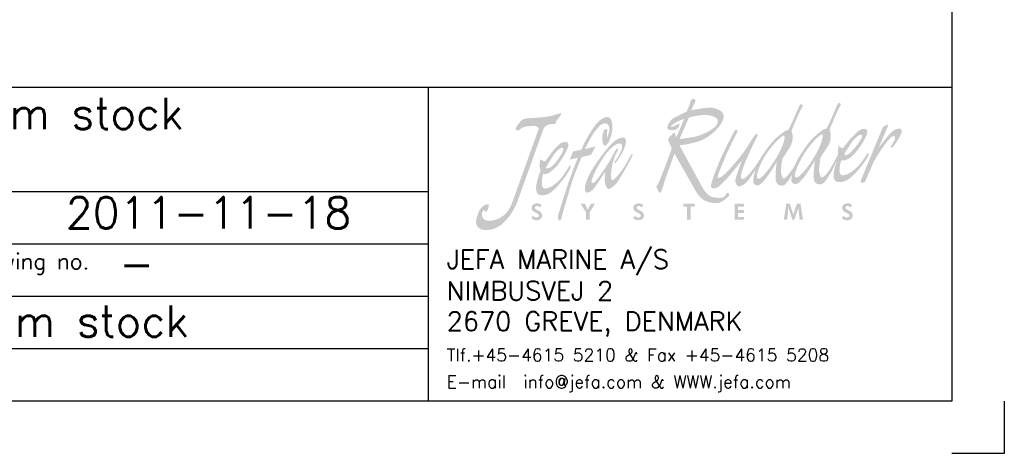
# Model space of a CAD drawing. Extents: x -1810 to 940, y -788 to 1212.
# Tile 2 of 4: x 0 to 940, y -788 to -373. Entities that reach past the tile are written whole.
import ezdxf

# ---------------------------------------------------------------- set-up
doc = ezdxf.new("R2010")
doc.units = 0
doc.header["$LTSCALE"] = 1.5
doc.layers.get('0').update_dxf_attribs({"linetype": 'CONTINUOUS'})
doc.layers.add('RAMME', color=7, linetype='CONTINUOUS')
doc.styles.add('ROMANS', font='romans')

# ---------------------------------------------------------------- blocks, each defined once
blk = doc.blocks.new('jefa rudder logo')
at = {"linetype": 'Continuous', "lineweight": 0}
h = blk.add_hatch(color=182, dxfattribs=at)
edge = h.paths.add_edge_path(flags=16)
edge.add_spline(control_points=[(28.946, 61.153), (29.136, 61.166), (28.946, 60.378), (28.384, 59.431), (28.384, 59.431), (27.823, 58.483), (27.165, 57.709), (26.919, 57.709), (26.919, 57.709), (26.675, 57.709), (26.858, 58.522), (27.417, 59.469), (27.417, 59.469), (27.978, 60.416), (28.791, 61.14), (28.946, 61.153)], knot_values=[0, 0, 0, 0, 0.25, 0.25, 0.25, 0.25, 0.5, 0.5, 0.5, 0.5, 0.75, 0.75, 0.75, 0.75, 1, 1, 1, 1], degree=3, periodic=0)
edge = h.paths.add_edge_path(flags=16)
edge.add_spline(control_points=[(29.952, 57.81), (30.196, 57.81), (30.853, 58.583), (31.415, 59.53), (31.415, 59.53), (31.976, 60.48), (32.167, 61.265), (31.976, 61.252), (31.976, 61.252), (31.821, 61.242), (31.034, 60.498), (30.472, 59.55), (30.472, 59.55), (30.323, 59.296), (29.533, 57.81), (29.952, 57.81)], knot_values=[0, 0, 0, 0, 0.25, 0.25, 0.25, 0.25, 0.5, 0.5, 0.5, 0.5, 0.75, 0.75, 0.75, 0.75, 1, 1, 1, 1], degree=3, periodic=0)
edge = h.paths.add_edge_path()
edge.add_spline(control_points=[(30.173, 59.439), (30.188, 59.472), (30.213, 59.515), (30.241, 59.563), (30.241, 59.563), (30.254, 59.588), (30.262, 59.604), (30.262, 59.604), (30.262, 59.604), (30.262, 59.604), (30.264, 59.604), (30.264, 59.604), (30.264, 59.604), (30.467, 59.947), (30.881, 60.561), (31.186, 60.876), (31.186, 60.876), (31.549, 61.255), (32.212, 61.78), (32.296, 61.689), (32.296, 61.689), (32.38, 61.595), (33.18, 63.561), (33.18, 63.561), (33.18, 63.561), (33.18, 63.561), (33.264, 63.812), (33.404, 63.746), (33.404, 63.746), (33.543, 63.68), (33.49, 63.569), (33.386, 63.429), (33.386, 63.429), (33.284, 63.292), (32.578, 61.638), (32.593, 61.623), (32.593, 61.623), (32.609, 61.608), (32.893, 60.96), (32.418, 60.244), (32.418, 60.244), (31.943, 59.527), (31.859, 59.378), (31.859, 59.378), (31.859, 59.378), (31.859, 59.378), (31.722, 58.514), (31.77, 58.227), (31.77, 58.227), (31.816, 57.955), (31.913, 57.78), (32.055, 57.849), (32.055, 57.849), (32.484, 58.059), (33.035, 59.223), (33.266, 59.654), (33.266, 59.654), (33.244, 59.898), (33.279, 60.124), (33.325, 60.389), (33.325, 60.389), (33.409, 60.272), (33.48, 60.185), (33.647, 60.14), (33.647, 60.14), (33.983, 60.607), (34.623, 61.364), (34.968, 61.58), (34.968, 61.58), (35.311, 61.793), (35.664, 61.704), (35.603, 61.41), (35.603, 61.41), (35.491, 60.848), (34.303, 58.946), (33.533, 59.19), (33.533, 59.19), (33.454, 59.047), (33.193, 57.983), (33.609, 57.991), (33.609, 57.991), (34.023, 57.996), (34.646, 58.39), (35.141, 59.058), (35.141, 59.058), (35.636, 59.728), (35.555, 59.766), (35.662, 59.774), (35.662, 59.774), (35.768, 59.779), (35.697, 59.568), (35.524, 59.281), (35.524, 59.281), (35.354, 59.002), (34.366, 57.602), (33.67, 57.485), (33.67, 57.485), (33.005, 57.358), (32.921, 57.655), (32.911, 57.986), (32.911, 57.986), (32.903, 58.288), (33.025, 58.743), (33.244, 59.263), (33.244, 59.263), (33.244, 59.263), (32.756, 58.306), (32.756, 58.306), (32.756, 58.306), (32.756, 58.306), (32.25, 57.401), (31.999, 57.31), (31.999, 57.31), (31.745, 57.216), (31.471, 57.272), (31.364, 57.589), (31.364, 57.589), (31.26, 57.904), (31.405, 59.256), (31.458, 59.22), (31.458, 59.22), (31.458, 59.22), (30.711, 57.97), (30.432, 57.691), (30.432, 57.691), (30.152, 57.412), (29.969, 57.16), (29.66, 57.366), (29.66, 57.366), (29.527, 57.452), (29.535, 57.724), (29.606, 58.047), (29.606, 58.047), (29.456, 57.782), (29.152, 57.277), (28.966, 57.208), (28.966, 57.208), (28.715, 57.117), (28.438, 57.173), (28.334, 57.488), (28.334, 57.488), (28.23, 57.803), (28.372, 59.154), (28.428, 59.118), (28.428, 59.118), (28.428, 59.118), (27.681, 57.871), (27.402, 57.592), (27.402, 57.592), (27.122, 57.313), (26.939, 57.061), (26.629, 57.264), (26.629, 57.264), (26.426, 57.396), (26.551, 57.965), (26.728, 58.476), (26.728, 58.476), (26.518, 58.151), (26.104, 57.531), (25.913, 57.368), (25.913, 57.368), (25.651, 57.147), (25.458, 57.089), (25.321, 57.13), (25.321, 57.13), (25.161, 57.175), (25.029, 57.483), (25.121, 57.772), (25.121, 57.772), (25.212, 58.064), (25.624, 59.207), (25.624, 59.207), (25.624, 59.207), (25.624, 59.207), (24.729, 58.052), (24.417, 57.721), (24.417, 57.721), (24.107, 57.389), (23.815, 57.109), (23.655, 57.028), (23.655, 57.028), (23.495, 56.947), (23.101, 56.838), (23.162, 57.229), (23.162, 57.229), (23.223, 57.62), (23.713, 58.824), (23.906, 59.276), (23.906, 59.276), (24.1, 59.731), (24.834, 61.173), (24.94, 61.359), (24.94, 61.359), (25.029, 61.519), (25.113, 61.793), (25.291, 61.514), (25.291, 61.514), (25.291, 61.514), (24.628, 60.241), (24.267, 59.378), (24.267, 59.378), (23.906, 58.514), (23.754, 58.163), (23.724, 58.021), (23.724, 58.021), (23.696, 57.882), (23.665, 57.752), (23.764, 57.772), (23.764, 57.772), (24.239, 57.866), (25.448, 59.421), (25.773, 59.845), (25.773, 59.845), (26.055, 60.239), (26.421, 60.876), (26.477, 60.945), (26.477, 60.945), (26.607, 61.105), (26.726, 61.356), (26.827, 61.275), (26.827, 61.275), (26.927, 61.196), (26.838, 61.074), (26.746, 60.914), (26.746, 60.914), (26.657, 60.754), (25.809, 58.961), (25.692, 58.534), (25.692, 58.534), (25.583, 58.133), (25.512, 57.963), (25.552, 57.831), (25.552, 57.831), (25.593, 57.701), (25.682, 57.561), (26.035, 57.922), (26.035, 57.922), (26.883, 58.793), (27.335, 59.926), (28.156, 60.777), (28.156, 60.777), (28.519, 61.153), (29.182, 61.679), (29.266, 61.587), (29.266, 61.587), (29.35, 61.496), (30.15, 63.459), (30.15, 63.459), (30.15, 63.459), (30.15, 63.459), (30.234, 63.711), (30.373, 63.647), (30.373, 63.647), (30.513, 63.581), (30.457, 63.47), (30.356, 63.33), (30.356, 63.33), (30.251, 63.19), (29.548, 61.537), (29.563, 61.521), (29.563, 61.521), (29.578, 61.506), (29.863, 60.861), (29.385, 60.145), (29.385, 60.145), (28.91, 59.426), (28.826, 59.276), (28.826, 59.276), (28.826, 59.276), (28.826, 59.276), (28.687, 58.407), (28.745, 58.123), (28.745, 58.123), (28.801, 57.843), (28.892, 57.683), (29.022, 57.749), (29.022, 57.749), (29.154, 57.815), (29.591, 58.392), (29.713, 58.598), (29.713, 58.598), (29.748, 58.659), (29.812, 58.773), (29.886, 58.905), (29.886, 58.905), (30.015, 59.225), (30.145, 59.461), (30.173, 59.439)], knot_values=[0, 0, 0, 0, 0.013889, 0.013889, 0.013889, 0.013889, 0.027778, 0.027778, 0.027778, 0.027778, 0.041667, 0.041667, 0.041667, 0.041667, 0.055556, 0.055556, 0.055556, 0.055556, 0.069444, 0.069444, 0.069444, 0.069444, 0.083333, 0.083333, 0.083333, 0.083333, 0.097222, 0.097222, 0.097222, 0.097222, 0.111111, 0.111111, 0.111111, 0.111111, 0.125, 0.125, 0.125, 0.125, 0.138889, 0.138889, 0.138889, 0.138889, 0.152778, 0.152778, 0.152778, 0.152778, 0.166667, 0.166667, 0.166667, 0.166667, 0.180556, 0.180556, 0.180556, 0.180556, 0.194444, 0.194444, 0.194444, 0.194444, 0.208333, 0.208333, 0.208333, 0.208333, 0.222222, 0.222222, 0.222222, 0.222222, 0.236111, 0.236111, 0.236111, 0.236111, 0.25, 0.25, 0.25, 0.25, 0.263889, 0.263889, 0.263889, 0.263889, 0.277778, 0.277778, 0.277778, 0.277778, 0.291667, 0.291667, 0.291667, 0.291667, 0.305556, 0.305556, 0.305556, 0.305556, 0.319444, 0.319444, 0.319444, 0.319444, 0.333333, 0.333333, 0.333333, 0.333333, 0.347222, 0.347222, 0.347222, 0.347222, 0.361111, 0.361111, 0.361111, 0.361111, 0.375, 0.375, 0.375, 0.375, 0.388889, 0.388889, 0.388889, 0.388889, 0.402778, 0.402778, 0.402778, 0.402778, 0.416667, 0.416667, 0.416667, 0.416667, 0.430556, 0.430556, 0.430556, 0.430556, 0.444444, 0.444444, 0.444444, 0.444444, 0.458333, 0.458333, 0.458333, 0.458333, 0.472222, 0.472222, 0.472222, 0.472222, 0.486111, 0.486111, 0.486111, 0.486111, 0.5, 0.5, 0.5, 0.5, 0.513889, 0.513889, 0.513889, 0.513889, 0.527778, 0.527778, 0.527778, 0.527778, 0.541667, 0.541667, 0.541667, 0.541667, 0.555556, 0.555556, 0.555556, 0.555556, 0.569444, 0.569444, 0.569444, 0.569444, 0.583333, 0.583333, 0.583333, 0.583333, 0.597222, 0.597222, 0.597222, 0.597222, 0.611111, 0.611111, 0.611111, 0.611111, 0.625, 0.625, 0.625, 0.625, 0.638889, 0.638889, 0.638889, 0.638889, 0.652778, 0.652778, 0.652778, 0.652778, 0.666667, 0.666667, 0.666667, 0.666667, 0.680556, 0.680556, 0.680556, 0.680556, 0.694444, 0.694444, 0.694444, 0.694444, 0.708333, 0.708333, 0.708333, 0.708333, 0.722222, 0.722222, 0.722222, 0.722222, 0.736111, 0.736111, 0.736111, 0.736111, 0.75, 0.75, 0.75, 0.75, 0.763889, 0.763889, 0.763889, 0.763889, 0.777778, 0.777778, 0.777778, 0.777778, 0.791667, 0.791667, 0.791667, 0.791667, 0.805556, 0.805556, 0.805556, 0.805556, 0.819444, 0.819444, 0.819444, 0.819444, 0.833333, 0.833333, 0.833333, 0.833333, 0.847222, 0.847222, 0.847222, 0.847222, 0.861111, 0.861111, 0.861111, 0.861111, 0.875, 0.875, 0.875, 0.875, 0.888889, 0.888889, 0.888889, 0.888889, 0.902778, 0.902778, 0.902778, 0.902778, 0.916667, 0.916667, 0.916667, 0.916667, 0.930556, 0.930556, 0.930556, 0.930556, 0.944444, 0.944444, 0.944444, 0.944444, 0.958333, 0.958333, 0.958333, 0.958333, 0.972222, 0.972222, 0.972222, 0.972222, 0.986111, 0.986111, 0.986111, 0.986111, 1, 1, 1, 1], degree=3, periodic=0)
edge = h.paths.add_edge_path(flags=16)
edge.add_spline(control_points=[(33.762, 59.68), (33.762, 59.68), (34.341, 60.698), (34.681, 60.998), (34.681, 60.998), (35.022, 61.295), (35.265, 61.331), (35.159, 60.998), (35.159, 60.998), (35.103, 60.825), (33.983, 59.182), (33.762, 59.68)], knot_values=[0, 0, 0, 0, 0.333333, 0.333333, 0.333333, 0.333333, 0.666667, 0.666667, 0.666667, 0.666667, 1, 1, 1, 1], degree=3, periodic=0)
edge = h.paths.add_edge_path()
edge.add_spline(control_points=[(21.222, 63.066), (21.222, 63.066), (21.486, 63.701), (21.486, 63.701), (21.486, 63.701), (21.486, 63.701), (21.501, 63.853), (21.544, 63.937), (21.544, 63.937), (21.587, 64.021), (21.74, 64.115), (21.798, 64.082), (21.798, 64.082), (21.857, 64.046), (21.984, 63.962), (21.9, 63.828), (21.9, 63.828), (21.816, 63.693), (21.577, 63.16), (21.577, 63.16), (21.577, 63.16), (21.577, 63.16), (22.982, 63.513), (23.49, 63.327), (23.49, 63.327), (23.998, 63.142), (24.371, 62.921), (24.067, 62.296), (24.067, 62.296), (23.762, 61.669), (22.931, 60.907), (22.078, 60.663), (22.078, 60.663), (21.222, 60.416), (20.648, 60.391), (20.648, 60.391), (20.648, 60.391), (20.648, 60.391), (22.459, 57.059), (22.459, 57.059), (22.459, 57.059), (22.865, 56.309), (23.259, 56.251), (23.51, 56.22), (23.51, 56.22), (23.785, 56.187), (24.107, 56.154), (24.262, 56.319), (24.262, 56.319), (24.361, 56.426), (24.364, 56.581), (24.448, 56.591), (24.448, 56.591), (24.531, 56.599), (24.684, 56.472), (24.575, 56.345), (24.575, 56.345), (24.465, 56.218), (24.016, 55.778), (23.627, 55.778), (23.627, 55.778), (23.236, 55.778), (22.469, 55.809), (21.984, 56.667), (21.984, 56.667), (21.984, 56.667), (20.251, 59.731), (20.251, 59.731), (20.251, 59.731), (20.251, 59.731), (19.479, 57.572), (19.479, 57.572), (19.479, 57.572), (19.479, 57.572), (19.319, 57.013), (19.258, 56.835), (19.258, 56.835), (19.2, 56.657), (19.116, 56.573), (19.04, 56.617), (19.04, 56.617), (18.964, 56.657), (18.92, 56.911), (18.87, 56.972), (18.87, 56.972), (18.819, 57.031), (18.766, 57.13), (18.862, 57.158), (18.862, 57.158), (18.959, 57.186), (20.076, 60.14), (20.041, 60.168), (20.041, 60.168), (19.98, 60.213), (19.7, 60.836), (19.741, 60.891), (19.741, 60.891), (19.893, 61.095), (20.061, 61.278), (20.259, 61.415), (20.259, 61.415), (20.295, 61.283), (20.343, 61.151), (20.401, 61.018), (20.401, 61.018), (20.401, 61.018), (21.036, 62.499), (21.036, 62.499), (21.036, 62.499), (21.036, 62.499), (20.521, 62.311), (20.361, 62.202), (20.361, 62.202), (20.198, 62.093), (19.929, 61.93), (19.944, 61.879), (19.944, 61.879), (19.962, 61.829), (20.208, 61.897), (20.35, 61.981), (20.35, 61.981), (20.495, 62.067), (20.63, 62.177), (20.648, 62.057), (20.648, 62.057), (20.663, 61.94), (20.579, 61.661), (20.249, 61.61), (20.249, 61.61), (19.919, 61.559), (19.733, 61.6), (19.69, 61.745), (19.69, 61.745), (19.649, 61.89), (19.853, 62.372), (20.223, 62.575), (20.223, 62.575), (20.597, 62.779), (21.222, 63.066), (21.222, 63.066)], knot_values=[0, 0, 0, 0, 0.028571, 0.028571, 0.028571, 0.028571, 0.057143, 0.057143, 0.057143, 0.057143, 0.085714, 0.085714, 0.085714, 0.085714, 0.114286, 0.114286, 0.114286, 0.114286, 0.142857, 0.142857, 0.142857, 0.142857, 0.171429, 0.171429, 0.171429, 0.171429, 0.2, 0.2, 0.2, 0.2, 0.228571, 0.228571, 0.228571, 0.228571, 0.257143, 0.257143, 0.257143, 0.257143, 0.285714, 0.285714, 0.285714, 0.285714, 0.314286, 0.314286, 0.314286, 0.314286, 0.342857, 0.342857, 0.342857, 0.342857, 0.371429, 0.371429, 0.371429, 0.371429, 0.4, 0.4, 0.4, 0.4, 0.428571, 0.428571, 0.428571, 0.428571, 0.457143, 0.457143, 0.457143, 0.457143, 0.485714, 0.485714, 0.485714, 0.485714, 0.514286, 0.514286, 0.514286, 0.514286, 0.542857, 0.542857, 0.542857, 0.542857, 0.571429, 0.571429, 0.571429, 0.571429, 0.6, 0.6, 0.6, 0.6, 0.628571, 0.628571, 0.628571, 0.628571, 0.657143, 0.657143, 0.657143, 0.657143, 0.685714, 0.685714, 0.685714, 0.685714, 0.714286, 0.714286, 0.714286, 0.714286, 0.742857, 0.742857, 0.742857, 0.742857, 0.771429, 0.771429, 0.771429, 0.771429, 0.8, 0.8, 0.8, 0.8, 0.828571, 0.828571, 0.828571, 0.828571, 0.857143, 0.857143, 0.857143, 0.857143, 0.885714, 0.885714, 0.885714, 0.885714, 0.914286, 0.914286, 0.914286, 0.914286, 0.942857, 0.942857, 0.942857, 0.942857, 0.971429, 0.971429, 0.971429, 0.971429, 1, 1, 1, 1], degree=3, periodic=0)
edge = h.paths.add_edge_path(flags=16)
edge.add_spline(control_points=[(20.655, 60.881), (20.655, 60.881), (21.399, 62.591), (21.399, 62.591), (21.399, 62.591), (21.412, 62.621), (22.629, 62.911), (23.109, 62.761), (23.109, 62.761), (23.592, 62.611), (23.856, 62.474), (23.609, 62.024), (23.609, 62.024), (23.363, 61.575), (22.263, 61.153), (21.918, 61.077), (21.918, 61.077), (21.57, 61.001), (20.655, 60.881), (20.655, 60.881)], knot_values=[0, 0, 0, 0, 0.2, 0.2, 0.2, 0.2, 0.4, 0.4, 0.4, 0.4, 0.6, 0.6, 0.6, 0.6, 0.8, 0.8, 0.8, 0.8, 1, 1, 1, 1], degree=3, periodic=0)
edge = h.paths.add_edge_path()
edge.add_spline(control_points=[(35.1, 57.64), (35.1, 57.64), (36.843, 61.852), (36.843, 61.852), (36.843, 61.852), (36.843, 61.852), (37.153, 62.019), (37.153, 62.019), (37.153, 62.019), (37.153, 62.019), (37.29, 62.103), (37.249, 61.956), (37.249, 61.956), (37.211, 61.808), (36.477, 60.162), (36.477, 60.162), (36.477, 60.162), (36.477, 60.162), (37.437, 61.491), (37.785, 61.628), (37.785, 61.628), (38.156, 61.77), (38.402, 61.752), (38.324, 61.42), (38.324, 61.42), (38.245, 61.09), (37.689, 60.274), (37.602, 60.228), (37.602, 60.228), (37.513, 60.18), (37.442, 60.279), (37.442, 60.279), (37.442, 60.279), (37.442, 60.279), (37.63, 60.533), (37.683, 60.645), (37.683, 60.645), (37.734, 60.754), (37.823, 60.937), (37.8, 61.023), (37.8, 61.023), (37.628, 61.666), (36.165, 59.2), (36.111, 59.07), (36.111, 59.07), (36.111, 59.07), (35.438, 57.539), (35.438, 57.539), (35.438, 57.539), (35.375, 57.396), (35.174, 57.374), (35.115, 57.404), (35.115, 57.404), (35.057, 57.434), (35.07, 57.569), (35.1, 57.64)], knot_values=[0, 0, 0, 0, 0.071429, 0.071429, 0.071429, 0.071429, 0.142857, 0.142857, 0.142857, 0.142857, 0.214286, 0.214286, 0.214286, 0.214286, 0.285714, 0.285714, 0.285714, 0.285714, 0.357143, 0.357143, 0.357143, 0.357143, 0.428571, 0.428571, 0.428571, 0.428571, 0.5, 0.5, 0.5, 0.5, 0.571429, 0.571429, 0.571429, 0.571429, 0.642857, 0.642857, 0.642857, 0.642857, 0.714286, 0.714286, 0.714286, 0.714286, 0.785714, 0.785714, 0.785714, 0.785714, 0.857143, 0.857143, 0.857143, 0.857143, 0.928571, 0.928571, 0.928571, 0.928571, 1, 1, 1, 1], degree=3, periodic=0)
edge = h.paths.add_edge_path()
edge.add_spline(control_points=[(15.657, 59.299), (15.954, 59.7), (16.322, 60.526), (15.895, 60.531), (15.895, 60.531), (15.682, 60.536), (15.146, 60.315), (14.435, 59.162), (14.435, 59.162), (13.726, 58.009), (13.688, 57.638), (13.655, 57.508), (13.655, 57.508), (13.622, 57.376), (13.696, 57.257), (13.94, 57.49), (13.94, 57.49), (14.186, 57.721), (14.867, 58.755), (15.083, 59.106), (15.083, 59.106), (15.334, 59.52), (15.624, 60.236), (15.745, 60.117), (15.745, 60.117), (15.801, 60.063), (15.702, 59.893), (15.56, 59.627), (15.56, 59.627), (15.281, 59.103), (15.006, 57.401), (15.385, 57.63), (15.385, 57.63), (15.692, 57.818), (16.261, 58.638), (16.469, 59.017), (16.469, 59.017), (16.678, 59.398), (16.784, 59.599), (16.784, 59.599), (16.784, 59.599), (16.784, 59.599), (17.008, 59.875), (16.906, 59.568), (16.906, 59.568), (16.802, 59.263), (15.86, 57.61), (15.636, 57.356), (15.636, 57.356), (15.413, 57.104), (15.128, 56.871), (14.986, 56.901), (14.986, 56.901), (14.844, 56.932), (14.686, 57.338), (14.702, 57.633), (14.702, 57.633), (14.717, 57.925), (14.745, 58.275), (14.745, 58.275), (14.745, 58.275), (14.745, 58.275), (14.186, 57.419), (13.914, 57.036), (13.914, 57.036), (13.64, 56.65), (13.218, 56.497), (13.155, 56.726), (13.155, 56.726), (13.091, 56.954), (13.071, 57.498), (13.879, 58.727), (13.879, 58.727), (14.686, 59.959), (15.347, 60.698), (15.766, 60.899), (15.766, 60.899), (16.187, 61.102), (16.355, 61.013), (16.393, 60.782), (16.393, 60.782), (16.431, 60.549), (16.228, 59.949), (15.936, 59.499), (15.936, 59.499), (15.644, 59.05), (15.578, 58.971), (15.502, 58.958), (15.502, 58.958), (15.392, 58.946), (15.596, 59.215), (15.657, 59.299)], knot_values=[0, 0, 0, 0, 0.043478, 0.043478, 0.043478, 0.043478, 0.086957, 0.086957, 0.086957, 0.086957, 0.130435, 0.130435, 0.130435, 0.130435, 0.173913, 0.173913, 0.173913, 0.173913, 0.217391, 0.217391, 0.217391, 0.217391, 0.26087, 0.26087, 0.26087, 0.26087, 0.304348, 0.304348, 0.304348, 0.304348, 0.347826, 0.347826, 0.347826, 0.347826, 0.391304, 0.391304, 0.391304, 0.391304, 0.434783, 0.434783, 0.434783, 0.434783, 0.478261, 0.478261, 0.478261, 0.478261, 0.521739, 0.521739, 0.521739, 0.521739, 0.565217, 0.565217, 0.565217, 0.565217, 0.608696, 0.608696, 0.608696, 0.608696, 0.652174, 0.652174, 0.652174, 0.652174, 0.695652, 0.695652, 0.695652, 0.695652, 0.73913, 0.73913, 0.73913, 0.73913, 0.782609, 0.782609, 0.782609, 0.782609, 0.826087, 0.826087, 0.826087, 0.826087, 0.869565, 0.869565, 0.869565, 0.869565, 0.913043, 0.913043, 0.913043, 0.913043, 0.956522, 0.956522, 0.956522, 0.956522, 1, 1, 1, 1], degree=3, periodic=0)
edge = h.paths.add_edge_path()
edge.add_spline(control_points=[(12.847, 60.041), (13.198, 60.897), (13.703, 61.671), (13.995, 62.045), (13.995, 62.045), (14.29, 62.415), (14.808, 62.768), (15.09, 62.586), (15.09, 62.586), (15.372, 62.403), (15.385, 61.544), (15.151, 60.945), (15.151, 60.945), (14.915, 60.343), (14.803, 60.371), (14.689, 60.35), (14.689, 60.35), (14.575, 60.33), (14.47, 60.848), (14.503, 61.102), (14.503, 61.102), (14.539, 61.359), (14.613, 61.628), (14.783, 61.686), (14.783, 61.686), (14.953, 61.745), (14.915, 61.557), (14.884, 61.356), (14.884, 61.356), (14.856, 61.156), (14.9, 60.978), (14.9, 60.978), (14.9, 60.978), (14.9, 60.978), (15.133, 61.521), (15.062, 61.821), (15.062, 61.821), (14.989, 62.118), (14.658, 62.334), (14.191, 61.826), (14.191, 61.826), (13.726, 61.318), (13.368, 60.564), (13.129, 60.091), (13.129, 60.091), (13.129, 60.091), (13.983, 60.295), (13.983, 60.295), (13.983, 60.295), (13.983, 60.295), (13.625, 59.637), (13.625, 59.637), (13.625, 59.637), (13.625, 59.637), (12.875, 59.446), (12.875, 59.446), (12.875, 59.446), (12.875, 59.446), (12.273, 58.115), (11.956, 57.008), (11.956, 57.008), (11.636, 55.9), (11.321, 54.884), (11.303, 54.737), (11.303, 54.737), (11.285, 54.592), (11.201, 54.364), (11.11, 54.384), (11.11, 54.384), (11.019, 54.404), (10.96, 54.526), (10.98, 54.714), (10.98, 54.714), (11.003, 54.902), (11.73, 57.117), (11.808, 57.381), (11.808, 57.381), (11.887, 57.643), (12.563, 59.395), (12.563, 59.395), (12.563, 59.395), (12.563, 59.395), (11.923, 59.245), (11.923, 59.245), (11.923, 59.245), (11.923, 59.245), (12.177, 59.888), (12.177, 59.888), (12.177, 59.888), (12.177, 59.888), (12.847, 60.041), (12.847, 60.041)], knot_values=[0, 0, 0, 0, 0.043478, 0.043478, 0.043478, 0.043478, 0.086957, 0.086957, 0.086957, 0.086957, 0.130435, 0.130435, 0.130435, 0.130435, 0.173913, 0.173913, 0.173913, 0.173913, 0.217391, 0.217391, 0.217391, 0.217391, 0.26087, 0.26087, 0.26087, 0.26087, 0.304348, 0.304348, 0.304348, 0.304348, 0.347826, 0.347826, 0.347826, 0.347826, 0.391304, 0.391304, 0.391304, 0.391304, 0.434783, 0.434783, 0.434783, 0.434783, 0.478261, 0.478261, 0.478261, 0.478261, 0.521739, 0.521739, 0.521739, 0.521739, 0.565217, 0.565217, 0.565217, 0.565217, 0.608696, 0.608696, 0.608696, 0.608696, 0.652174, 0.652174, 0.652174, 0.652174, 0.695652, 0.695652, 0.695652, 0.695652, 0.73913, 0.73913, 0.73913, 0.73913, 0.782609, 0.782609, 0.782609, 0.782609, 0.826087, 0.826087, 0.826087, 0.826087, 0.869565, 0.869565, 0.869565, 0.869565, 0.913043, 0.913043, 0.913043, 0.913043, 0.956522, 0.956522, 0.956522, 0.956522, 1, 1, 1, 1], degree=3, periodic=0)
edge = h.paths.add_edge_path()
edge.add_spline(control_points=[(9.576, 59.296), (9.662, 59.185), (9.799, 59.139), (9.97, 59.098), (9.97, 59.098), (10.287, 59.573), (10.841, 60.302), (11.179, 60.526), (11.179, 60.526), (11.514, 60.749), (11.869, 60.67), (11.821, 60.376), (11.821, 60.376), (11.773, 60.084), (11.123, 58.844), (10.597, 58.44), (10.597, 58.44), (10.351, 58.25), (10.157, 58.026), (9.827, 58.118), (9.827, 58.118), (9.754, 57.975), (9.533, 56.916), (9.947, 56.934), (9.947, 56.934), (10.361, 56.954), (10.97, 57.361), (11.443, 58.039), (11.443, 58.039), (11.913, 58.715), (11.831, 58.75), (11.938, 58.76), (11.938, 58.76), (12.045, 58.771), (11.994, 58.55), (11.816, 58.27), (11.816, 58.27), (11.638, 57.988), (10.688, 56.581), (10.025, 56.436), (10.025, 56.436), (9.362, 56.291), (9.268, 56.584), (9.248, 56.909), (9.248, 56.909), (9.225, 57.236), (9.357, 57.749), (9.594, 58.334), (9.594, 58.334), (9.497, 58.671), (9.528, 58.951), (9.576, 59.296)], knot_values=[0, 0, 0, 0, 0.076923, 0.076923, 0.076923, 0.076923, 0.153846, 0.153846, 0.153846, 0.153846, 0.230769, 0.230769, 0.230769, 0.230769, 0.307692, 0.307692, 0.307692, 0.307692, 0.384615, 0.384615, 0.384615, 0.384615, 0.461538, 0.461538, 0.461538, 0.461538, 0.538462, 0.538462, 0.538462, 0.538462, 0.615385, 0.615385, 0.615385, 0.615385, 0.692308, 0.692308, 0.692308, 0.692308, 0.769231, 0.769231, 0.769231, 0.769231, 0.846154, 0.846154, 0.846154, 0.846154, 0.923077, 0.923077, 0.923077, 0.923077, 1, 1, 1, 1], degree=3, periodic=0)
edge = h.paths.add_edge_path(flags=16)
edge.add_spline(control_points=[(10.038, 58.611), (10.038, 58.611), (10.582, 59.637), (10.912, 59.941), (10.912, 59.941), (11.242, 60.249), (11.486, 60.289), (11.389, 59.957), (11.389, 59.957), (11.295, 59.624), (10.701, 58.837), (10.465, 58.679), (10.465, 58.679), (10.272, 58.55), (10.102, 58.476), (10.038, 58.611)], knot_values=[0, 0, 0, 0, 0.25, 0.25, 0.25, 0.25, 0.5, 0.5, 0.5, 0.5, 0.75, 0.75, 0.75, 0.75, 1, 1, 1, 1], degree=3, periodic=0)
edge = h.paths.add_edge_path()
edge.add_spline(control_points=[(9.215, 61.933), (8.862, 61.887), (8.435, 61.956), (8.128, 61.773), (8.128, 61.773), (7.968, 61.679), (7.892, 61.557), (7.808, 61.549), (7.808, 61.549), (7.727, 61.542), (7.564, 61.671), (7.645, 61.793), (7.645, 61.793), (7.729, 61.915), (7.971, 62.304), (8.133, 62.408), (8.133, 62.408), (8.298, 62.509), (8.532, 62.545), (8.735, 62.547), (8.735, 62.547), (8.938, 62.55), (10.025, 62.626), (10.391, 62.713), (10.391, 62.713), (10.757, 62.799), (11.097, 62.923), (11.097, 62.923), (11.097, 62.923), (11.097, 62.923), (11.234, 63.01), (11.232, 62.868), (11.232, 62.868), (11.229, 62.728), (10.869, 62.393), (10.825, 62.271), (10.825, 62.271), (10.782, 62.149), (10.841, 62.037), (10.617, 62.075), (10.617, 62.075), (10.394, 62.111), (9.944, 61.999), (9.83, 61.679), (9.83, 61.679), (9.83, 61.679), (7.714, 55.781), (7.714, 55.781), (7.714, 55.781), (7.597, 55.456), (6.871, 54.011), (5.832, 53.713), (5.832, 53.713), (4.793, 53.416), (4.465, 53.917), (4.468, 54.257), (4.468, 54.257), (4.473, 54.6), (4.691, 55.237), (4.93, 55.453), (4.93, 55.453), (5.171, 55.672), (5.504, 55.796), (5.479, 55.555), (5.479, 55.555), (5.456, 55.314), (5.291, 54.958), (5.202, 55.113), (5.202, 55.113), (5.11, 55.265), (5.034, 55.207), (4.971, 55.065), (4.971, 55.065), (4.907, 54.922), (4.902, 54.409), (5.408, 54.376), (5.408, 54.376), (5.916, 54.343), (6.901, 54.58), (7.333, 55.786), (7.333, 55.786), (7.333, 55.786), (9.444, 61.681), (9.444, 61.681), (9.444, 61.681), (9.497, 61.826), (9.215, 61.933), (9.215, 61.933)], knot_values=[0, 0, 0, 0, 0.045455, 0.045455, 0.045455, 0.045455, 0.090909, 0.090909, 0.090909, 0.090909, 0.136364, 0.136364, 0.136364, 0.136364, 0.181818, 0.181818, 0.181818, 0.181818, 0.227273, 0.227273, 0.227273, 0.227273, 0.272727, 0.272727, 0.272727, 0.272727, 0.318182, 0.318182, 0.318182, 0.318182, 0.363636, 0.363636, 0.363636, 0.363636, 0.409091, 0.409091, 0.409091, 0.409091, 0.454545, 0.454545, 0.454545, 0.454545, 0.5, 0.5, 0.5, 0.5, 0.545455, 0.545455, 0.545455, 0.545455, 0.590909, 0.590909, 0.590909, 0.590909, 0.636364, 0.636364, 0.636364, 0.636364, 0.681818, 0.681818, 0.681818, 0.681818, 0.727273, 0.727273, 0.727273, 0.727273, 0.772727, 0.772727, 0.772727, 0.772727, 0.818182, 0.818182, 0.818182, 0.818182, 0.863636, 0.863636, 0.863636, 0.863636, 0.909091, 0.909091, 0.909091, 0.909091, 0.954545, 0.954545, 0.954545, 0.954545, 1, 1, 1, 1], degree=3, periodic=0)
h = blk.add_hatch(color=8, dxfattribs=at)
edge = h.paths.add_edge_path()
edge.add_spline(control_points=[(33.574, 54.61), (33.574, 54.61), (33.726, 54.783), (33.726, 54.783), (33.726, 54.783), (33.746, 54.734), (33.777, 54.699), (33.82, 54.671), (33.82, 54.671), (33.861, 54.643), (33.909, 54.63), (33.962, 54.63), (33.962, 54.63), (34.026, 54.63), (34.077, 54.646), (34.115, 54.676), (34.115, 54.676), (34.153, 54.707), (34.171, 54.747), (34.171, 54.798), (34.171, 54.798), (34.171, 54.859), (34.11, 54.92), (33.985, 54.978), (33.985, 54.978), (33.945, 54.999), (33.914, 55.014), (33.889, 55.027), (33.889, 55.027), (33.777, 55.085), (33.701, 55.141), (33.658, 55.197), (33.658, 55.197), (33.614, 55.253), (33.592, 55.319), (33.592, 55.397), (33.592, 55.397), (33.592, 55.502), (33.635, 55.588), (33.718, 55.656), (33.718, 55.656), (33.802, 55.725), (33.909, 55.758), (34.044, 55.758), (34.044, 55.758), (34.12, 55.758), (34.188, 55.745), (34.244, 55.717), (34.244, 55.717), (34.3, 55.692), (34.351, 55.649), (34.392, 55.59), (34.392, 55.59), (34.392, 55.59), (34.232, 55.435), (34.232, 55.435), (34.232, 55.435), (34.211, 55.474), (34.186, 55.502), (34.155, 55.519), (34.155, 55.519), (34.122, 55.537), (34.084, 55.547), (34.039, 55.547), (34.039, 55.547), (33.985, 55.547), (33.942, 55.535), (33.909, 55.507), (33.909, 55.507), (33.876, 55.479), (33.858, 55.443), (33.858, 55.4), (33.858, 55.4), (33.858, 55.334), (33.924, 55.27), (34.056, 55.215), (34.056, 55.215), (34.082, 55.204), (34.102, 55.197), (34.117, 55.189), (34.117, 55.189), (34.224, 55.141), (34.305, 55.082), (34.359, 55.021), (34.359, 55.021), (34.409, 54.958), (34.435, 54.887), (34.435, 54.808), (34.435, 54.808), (34.435, 54.689), (34.394, 54.592), (34.313, 54.521), (34.313, 54.521), (34.232, 54.45), (34.12, 54.414), (33.983, 54.414), (33.983, 54.414), (33.884, 54.414), (33.8, 54.43), (33.731, 54.465), (33.731, 54.465), (33.66, 54.498), (33.609, 54.547), (33.574, 54.61)], knot_values=[0, 0, 0, 0, 0.038462, 0.038462, 0.038462, 0.038462, 0.076923, 0.076923, 0.076923, 0.076923, 0.115385, 0.115385, 0.115385, 0.115385, 0.153846, 0.153846, 0.153846, 0.153846, 0.192308, 0.192308, 0.192308, 0.192308, 0.230769, 0.230769, 0.230769, 0.230769, 0.269231, 0.269231, 0.269231, 0.269231, 0.307692, 0.307692, 0.307692, 0.307692, 0.346154, 0.346154, 0.346154, 0.346154, 0.384615, 0.384615, 0.384615, 0.384615, 0.423077, 0.423077, 0.423077, 0.423077, 0.461538, 0.461538, 0.461538, 0.461538, 0.5, 0.5, 0.5, 0.5, 0.538462, 0.538462, 0.538462, 0.538462, 0.576923, 0.576923, 0.576923, 0.576923, 0.615385, 0.615385, 0.615385, 0.615385, 0.653846, 0.653846, 0.653846, 0.653846, 0.692308, 0.692308, 0.692308, 0.692308, 0.730769, 0.730769, 0.730769, 0.730769, 0.769231, 0.769231, 0.769231, 0.769231, 0.807692, 0.807692, 0.807692, 0.807692, 0.846154, 0.846154, 0.846154, 0.846154, 0.884615, 0.884615, 0.884615, 0.884615, 0.923077, 0.923077, 0.923077, 0.923077, 0.961538, 0.961538, 0.961538, 0.961538, 1, 1, 1, 1], degree=3, periodic=0)
edge = h.paths.add_edge_path()
edge.add_spline(control_points=[(28.951, 54.447), (28.951, 54.447), (29.144, 55.728), (29.144, 55.728), (29.144, 55.728), (29.144, 55.728), (29.431, 55.728), (29.431, 55.728), (29.431, 55.728), (29.431, 55.728), (29.677, 54.973), (29.677, 54.973), (29.677, 54.973), (29.682, 54.958), (29.69, 54.935), (29.695, 54.905), (29.695, 54.905), (29.703, 54.874), (29.708, 54.839), (29.713, 54.8), (29.713, 54.8), (29.718, 54.841), (29.723, 54.877), (29.728, 54.907), (29.728, 54.907), (29.733, 54.938), (29.738, 54.961), (29.746, 54.976), (29.746, 54.976), (29.746, 54.976), (29.995, 55.728), (29.995, 55.728), (29.995, 55.728), (29.995, 55.728), (30.279, 55.728), (30.279, 55.728), (30.279, 55.728), (30.279, 55.728), (30.475, 54.447), (30.475, 54.447), (30.475, 54.447), (30.475, 54.447), (30.213, 54.447), (30.213, 54.447), (30.213, 54.447), (30.213, 54.447), (30.122, 55.22), (30.122, 55.22), (30.122, 55.22), (30.114, 55.275), (30.109, 55.321), (30.107, 55.349), (30.107, 55.349), (30.104, 55.377), (30.104, 55.405), (30.104, 55.43), (30.104, 55.43), (30.104, 55.443), (30.104, 55.453), (30.104, 55.461), (30.104, 55.461), (30.104, 55.466), (30.104, 55.474), (30.104, 55.479), (30.104, 55.479), (30.096, 55.428), (30.089, 55.385), (30.081, 55.349), (30.081, 55.349), (30.074, 55.311), (30.066, 55.286), (30.058, 55.265), (30.058, 55.265), (30.058, 55.265), (29.787, 54.447), (29.787, 54.447), (29.787, 54.447), (29.787, 54.447), (29.634, 54.447), (29.634, 54.447), (29.634, 54.447), (29.634, 54.447), (29.367, 55.265), (29.367, 55.265), (29.367, 55.265), (29.365, 55.273), (29.36, 55.296), (29.352, 55.329), (29.352, 55.329), (29.345, 55.364), (29.332, 55.413), (29.319, 55.479), (29.319, 55.479), (29.319, 55.479), (29.319, 55.441), (29.319, 55.441), (29.319, 55.441), (29.319, 55.382), (29.314, 55.309), (29.304, 55.222), (29.304, 55.222), (29.304, 55.222), (29.301, 55.22), (29.301, 55.22), (29.301, 55.22), (29.301, 55.22), (29.21, 54.447), (29.21, 54.447), (29.21, 54.447), (29.21, 54.447), (28.951, 54.447), (28.951, 54.447)], knot_values=[0, 0, 0, 0, 0.035714, 0.035714, 0.035714, 0.035714, 0.071429, 0.071429, 0.071429, 0.071429, 0.107143, 0.107143, 0.107143, 0.107143, 0.142857, 0.142857, 0.142857, 0.142857, 0.178571, 0.178571, 0.178571, 0.178571, 0.214286, 0.214286, 0.214286, 0.214286, 0.25, 0.25, 0.25, 0.25, 0.285714, 0.285714, 0.285714, 0.285714, 0.321429, 0.321429, 0.321429, 0.321429, 0.357143, 0.357143, 0.357143, 0.357143, 0.392857, 0.392857, 0.392857, 0.392857, 0.428571, 0.428571, 0.428571, 0.428571, 0.464286, 0.464286, 0.464286, 0.464286, 0.5, 0.5, 0.5, 0.5, 0.535714, 0.535714, 0.535714, 0.535714, 0.571429, 0.571429, 0.571429, 0.571429, 0.607143, 0.607143, 0.607143, 0.607143, 0.642857, 0.642857, 0.642857, 0.642857, 0.678571, 0.678571, 0.678571, 0.678571, 0.714286, 0.714286, 0.714286, 0.714286, 0.75, 0.75, 0.75, 0.75, 0.785714, 0.785714, 0.785714, 0.785714, 0.821429, 0.821429, 0.821429, 0.821429, 0.857143, 0.857143, 0.857143, 0.857143, 0.892857, 0.892857, 0.892857, 0.892857, 0.928571, 0.928571, 0.928571, 0.928571, 0.964286, 0.964286, 0.964286, 0.964286, 1, 1, 1, 1], degree=3, periodic=0)
edge = h.paths.add_edge_path()
edge.add_spline(control_points=[(25.034, 54.447), (25.034, 54.447), (25.034, 55.728), (25.034, 55.728), (25.034, 55.728), (25.034, 55.728), (25.786, 55.728), (25.786, 55.728), (25.786, 55.728), (25.786, 55.728), (25.786, 55.496), (25.786, 55.496), (25.786, 55.496), (25.786, 55.496), (25.306, 55.496), (25.306, 55.496), (25.306, 55.496), (25.306, 55.496), (25.306, 55.232), (25.306, 55.232), (25.306, 55.232), (25.306, 55.232), (25.786, 55.232), (25.786, 55.232), (25.786, 55.232), (25.786, 55.232), (25.786, 55.001), (25.786, 55.001), (25.786, 55.001), (25.786, 55.001), (25.306, 55.001), (25.306, 55.001), (25.306, 55.001), (25.306, 55.001), (25.306, 54.681), (25.306, 54.681), (25.306, 54.681), (25.306, 54.681), (25.786, 54.681), (25.786, 54.681), (25.786, 54.681), (25.786, 54.681), (25.786, 54.447), (25.786, 54.447), (25.786, 54.447), (25.786, 54.447), (25.034, 54.447), (25.034, 54.447)], knot_values=[0, 0, 0, 0, 0.083333, 0.083333, 0.083333, 0.083333, 0.166667, 0.166667, 0.166667, 0.166667, 0.25, 0.25, 0.25, 0.25, 0.333333, 0.333333, 0.333333, 0.333333, 0.416667, 0.416667, 0.416667, 0.416667, 0.5, 0.5, 0.5, 0.5, 0.583333, 0.583333, 0.583333, 0.583333, 0.666667, 0.666667, 0.666667, 0.666667, 0.75, 0.75, 0.75, 0.75, 0.833333, 0.833333, 0.833333, 0.833333, 0.916667, 0.916667, 0.916667, 0.916667, 1, 1, 1, 1], degree=3, periodic=0)
edge = h.paths.add_edge_path()
edge.add_spline(control_points=[(21.537, 55.496), (21.537, 55.496), (21.537, 54.447), (21.537, 54.447), (21.537, 54.447), (21.537, 54.447), (21.262, 54.447), (21.262, 54.447), (21.262, 54.447), (21.262, 54.447), (21.262, 55.496), (21.262, 55.496), (21.262, 55.496), (21.262, 55.496), (20.947, 55.496), (20.947, 55.496), (20.947, 55.496), (20.947, 55.496), (20.947, 55.728), (20.947, 55.728), (20.947, 55.728), (20.947, 55.728), (21.849, 55.728), (21.849, 55.728), (21.849, 55.728), (21.849, 55.728), (21.849, 55.496), (21.849, 55.496), (21.849, 55.496), (21.849, 55.496), (21.537, 55.496), (21.537, 55.496)], knot_values=[0, 0, 0, 0, 0.125, 0.125, 0.125, 0.125, 0.25, 0.25, 0.25, 0.25, 0.375, 0.375, 0.375, 0.375, 0.5, 0.5, 0.5, 0.5, 0.625, 0.625, 0.625, 0.625, 0.75, 0.75, 0.75, 0.75, 0.875, 0.875, 0.875, 0.875, 1, 1, 1, 1], degree=3, periodic=0)
edge = h.paths.add_edge_path()
edge.add_spline(control_points=[(16.967, 54.61), (16.967, 54.61), (17.12, 54.783), (17.12, 54.783), (17.12, 54.783), (17.14, 54.734), (17.17, 54.699), (17.214, 54.671), (17.214, 54.671), (17.254, 54.643), (17.302, 54.63), (17.356, 54.63), (17.356, 54.63), (17.419, 54.63), (17.47, 54.646), (17.508, 54.676), (17.508, 54.676), (17.546, 54.707), (17.564, 54.747), (17.564, 54.798), (17.564, 54.798), (17.564, 54.859), (17.503, 54.92), (17.379, 54.978), (17.379, 54.978), (17.338, 54.999), (17.305, 55.014), (17.282, 55.027), (17.282, 55.027), (17.17, 55.085), (17.092, 55.141), (17.051, 55.197), (17.051, 55.197), (17.008, 55.253), (16.985, 55.319), (16.985, 55.397), (16.985, 55.397), (16.985, 55.502), (17.028, 55.588), (17.109, 55.656), (17.109, 55.656), (17.193, 55.725), (17.302, 55.758), (17.437, 55.758), (17.437, 55.758), (17.513, 55.758), (17.582, 55.745), (17.638, 55.717), (17.638, 55.717), (17.694, 55.692), (17.742, 55.649), (17.785, 55.59), (17.785, 55.59), (17.785, 55.59), (17.625, 55.435), (17.625, 55.435), (17.625, 55.435), (17.605, 55.474), (17.579, 55.502), (17.549, 55.519), (17.549, 55.519), (17.516, 55.537), (17.478, 55.547), (17.432, 55.547), (17.432, 55.547), (17.379, 55.547), (17.335, 55.535), (17.302, 55.507), (17.302, 55.507), (17.269, 55.479), (17.252, 55.443), (17.252, 55.4), (17.252, 55.4), (17.252, 55.334), (17.318, 55.27), (17.45, 55.215), (17.45, 55.215), (17.475, 55.204), (17.496, 55.197), (17.511, 55.189), (17.511, 55.189), (17.617, 55.141), (17.699, 55.082), (17.752, 55.021), (17.752, 55.021), (17.803, 54.958), (17.828, 54.887), (17.828, 54.808), (17.828, 54.808), (17.828, 54.689), (17.788, 54.592), (17.706, 54.521), (17.706, 54.521), (17.625, 54.45), (17.513, 54.414), (17.376, 54.414), (17.376, 54.414), (17.277, 54.414), (17.193, 54.43), (17.125, 54.465), (17.125, 54.465), (17.054, 54.498), (17.003, 54.547), (16.967, 54.61)], knot_values=[0, 0, 0, 0, 0.038462, 0.038462, 0.038462, 0.038462, 0.076923, 0.076923, 0.076923, 0.076923, 0.115385, 0.115385, 0.115385, 0.115385, 0.153846, 0.153846, 0.153846, 0.153846, 0.192308, 0.192308, 0.192308, 0.192308, 0.230769, 0.230769, 0.230769, 0.230769, 0.269231, 0.269231, 0.269231, 0.269231, 0.307692, 0.307692, 0.307692, 0.307692, 0.346154, 0.346154, 0.346154, 0.346154, 0.384615, 0.384615, 0.384615, 0.384615, 0.423077, 0.423077, 0.423077, 0.423077, 0.461538, 0.461538, 0.461538, 0.461538, 0.5, 0.5, 0.5, 0.5, 0.538462, 0.538462, 0.538462, 0.538462, 0.576923, 0.576923, 0.576923, 0.576923, 0.615385, 0.615385, 0.615385, 0.615385, 0.653846, 0.653846, 0.653846, 0.653846, 0.692308, 0.692308, 0.692308, 0.692308, 0.730769, 0.730769, 0.730769, 0.730769, 0.769231, 0.769231, 0.769231, 0.769231, 0.807692, 0.807692, 0.807692, 0.807692, 0.846154, 0.846154, 0.846154, 0.846154, 0.884615, 0.884615, 0.884615, 0.884615, 0.923077, 0.923077, 0.923077, 0.923077, 0.961538, 0.961538, 0.961538, 0.961538, 1, 1, 1, 1], degree=3, periodic=0)
edge = h.paths.add_edge_path()
edge.add_spline(control_points=[(13.223, 54.447), (13.223, 54.447), (13.223, 55.032), (13.223, 55.032), (13.223, 55.032), (13.223, 55.032), (12.789, 55.728), (12.789, 55.728), (12.789, 55.728), (12.789, 55.728), (13.109, 55.728), (13.109, 55.728), (13.109, 55.728), (13.109, 55.728), (13.299, 55.377), (13.299, 55.377), (13.299, 55.377), (13.31, 55.359), (13.317, 55.336), (13.327, 55.311), (13.327, 55.311), (13.338, 55.283), (13.348, 55.253), (13.358, 55.217), (13.358, 55.217), (13.368, 55.248), (13.376, 55.275), (13.386, 55.301), (13.386, 55.301), (13.396, 55.329), (13.409, 55.354), (13.421, 55.38), (13.421, 55.38), (13.421, 55.38), (13.609, 55.728), (13.609, 55.728), (13.609, 55.728), (13.609, 55.728), (13.929, 55.728), (13.929, 55.728), (13.929, 55.728), (13.929, 55.728), (13.498, 55.032), (13.498, 55.032), (13.498, 55.032), (13.498, 55.032), (13.498, 54.447), (13.498, 54.447), (13.498, 54.447), (13.498, 54.447), (13.223, 54.447), (13.223, 54.447)], knot_values=[0, 0, 0, 0, 0.076923, 0.076923, 0.076923, 0.076923, 0.153846, 0.153846, 0.153846, 0.153846, 0.230769, 0.230769, 0.230769, 0.230769, 0.307692, 0.307692, 0.307692, 0.307692, 0.384615, 0.384615, 0.384615, 0.384615, 0.461538, 0.461538, 0.461538, 0.461538, 0.538462, 0.538462, 0.538462, 0.538462, 0.615385, 0.615385, 0.615385, 0.615385, 0.692308, 0.692308, 0.692308, 0.692308, 0.769231, 0.769231, 0.769231, 0.769231, 0.846154, 0.846154, 0.846154, 0.846154, 0.923077, 0.923077, 0.923077, 0.923077, 1, 1, 1, 1], degree=3, periodic=0)
edge = h.paths.add_edge_path()
edge.add_spline(control_points=[(8.87, 54.61), (8.87, 54.61), (9.022, 54.783), (9.022, 54.783), (9.022, 54.783), (9.04, 54.734), (9.073, 54.699), (9.114, 54.671), (9.114, 54.671), (9.157, 54.643), (9.205, 54.63), (9.258, 54.63), (9.258, 54.63), (9.322, 54.63), (9.373, 54.646), (9.411, 54.676), (9.411, 54.676), (9.446, 54.707), (9.467, 54.747), (9.467, 54.798), (9.467, 54.798), (9.467, 54.859), (9.403, 54.92), (9.279, 54.978), (9.279, 54.978), (9.241, 54.999), (9.207, 55.014), (9.185, 55.027), (9.185, 55.027), (9.073, 55.085), (8.994, 55.141), (8.951, 55.197), (8.951, 55.197), (8.908, 55.253), (8.887, 55.319), (8.887, 55.397), (8.887, 55.397), (8.887, 55.502), (8.928, 55.588), (9.012, 55.656), (9.012, 55.656), (9.096, 55.725), (9.205, 55.758), (9.337, 55.758), (9.337, 55.758), (9.416, 55.758), (9.482, 55.745), (9.538, 55.717), (9.538, 55.717), (9.596, 55.692), (9.644, 55.649), (9.688, 55.59), (9.688, 55.59), (9.688, 55.59), (9.525, 55.435), (9.525, 55.435), (9.525, 55.435), (9.507, 55.474), (9.482, 55.502), (9.449, 55.519), (9.449, 55.519), (9.418, 55.537), (9.38, 55.547), (9.335, 55.547), (9.335, 55.547), (9.281, 55.547), (9.238, 55.535), (9.202, 55.507), (9.202, 55.507), (9.169, 55.479), (9.154, 55.443), (9.154, 55.4), (9.154, 55.4), (9.154, 55.334), (9.22, 55.27), (9.352, 55.215), (9.352, 55.215), (9.378, 55.204), (9.398, 55.197), (9.411, 55.189), (9.411, 55.189), (9.52, 55.141), (9.601, 55.082), (9.652, 55.021), (9.652, 55.021), (9.705, 54.958), (9.731, 54.887), (9.731, 54.808), (9.731, 54.808), (9.731, 54.689), (9.69, 54.592), (9.609, 54.521), (9.609, 54.521), (9.525, 54.45), (9.416, 54.414), (9.279, 54.414), (9.279, 54.414), (9.18, 54.414), (9.096, 54.43), (9.025, 54.465), (9.025, 54.465), (8.956, 54.498), (8.903, 54.547), (8.87, 54.61)], knot_values=[0, 0, 0, 0, 0.038462, 0.038462, 0.038462, 0.038462, 0.076923, 0.076923, 0.076923, 0.076923, 0.115385, 0.115385, 0.115385, 0.115385, 0.153846, 0.153846, 0.153846, 0.153846, 0.192308, 0.192308, 0.192308, 0.192308, 0.230769, 0.230769, 0.230769, 0.230769, 0.269231, 0.269231, 0.269231, 0.269231, 0.307692, 0.307692, 0.307692, 0.307692, 0.346154, 0.346154, 0.346154, 0.346154, 0.384615, 0.384615, 0.384615, 0.384615, 0.423077, 0.423077, 0.423077, 0.423077, 0.461538, 0.461538, 0.461538, 0.461538, 0.5, 0.5, 0.5, 0.5, 0.538462, 0.538462, 0.538462, 0.538462, 0.576923, 0.576923, 0.576923, 0.576923, 0.615385, 0.615385, 0.615385, 0.615385, 0.653846, 0.653846, 0.653846, 0.653846, 0.692308, 0.692308, 0.692308, 0.692308, 0.730769, 0.730769, 0.730769, 0.730769, 0.769231, 0.769231, 0.769231, 0.769231, 0.807692, 0.807692, 0.807692, 0.807692, 0.846154, 0.846154, 0.846154, 0.846154, 0.884615, 0.884615, 0.884615, 0.884615, 0.923077, 0.923077, 0.923077, 0.923077, 0.961538, 0.961538, 0.961538, 0.961538, 1, 1, 1, 1], degree=3, periodic=0)
blk = doc.blocks.new('Rudder-logo 1-1----2004-02-26')
at = {"xscale": 1.199999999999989, "yscale": 1.199999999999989, "zscale": 1.199999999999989}
blk.add_blockref('jefa rudder logo', (-0.793, -48.01), dxfattribs=at)
at = {"color": 182, "style": 'ROMANS'}
for s, height, p in [('JEFA MARINE A/S', 1.8, (1.768, 12.644)), ('NIMBUSVEJ 2', 1.8, (1.768, 9.644)), ('2670 GREVE, DENMARK', 1.8, (1.768, 6.729)), ('Tlf.+45-4615 5210 & Fax +45-4615 5208', 1.2, (1.768, 3.801)), ('E-mail  info@jefa.com & WWW.jefa.com', 1.2, (1.768, 1.236))]:
    blk.add_text(s, height=height, dxfattribs=at).set_placement(p)

msp = doc.modelspace()

# ---------------------------------------------------------------- linework, layer by layer
at = {"layer": 'RAMME'}
for p, q in [((890, 1162), (890, -738)), ((-1010, -438), (890, -438)), ((390, -438), (390, -738)), ((390, -538), (-1010, -538)), ((390, -588), (-1010, -588)), ((390, -638), (-1010, -638)), ((390, -688), (-1010, -688)), ((890, -738), (-1760, -738)), ((940, -738), (940, -788)), ((940, -788), (890, -788))]:
    msp.add_line(p, q, dxfattribs=at)

# ---------------------------------------------------------------- block references
at = {"layer": 'RAMME', "xscale": 10, "yscale": 10, "zscale": 10}
msp.add_blockref('Rudder-logo 1-1----2004-02-26', (390, -738), dxfattribs=at)

# ---------------------------------------------------------------- texts
at = {"layer": 'RAMME', "style": 'ROMANS'}
for s, height, p in [('RUD31R with 40mm stock', 30, (-380, -478)), ('2011-11-18', 30, (44, -573)), ('Drawing no.', 15, (-52.483, -611.951)), ('-', 30, (95, -621.571)), ('RUD31R with 40mm stock', 30, (-375, -676.571))]:
    msp.add_text(s, height=height, dxfattribs=at).set_placement(p)

doc.saveas('drawing.dxf')
